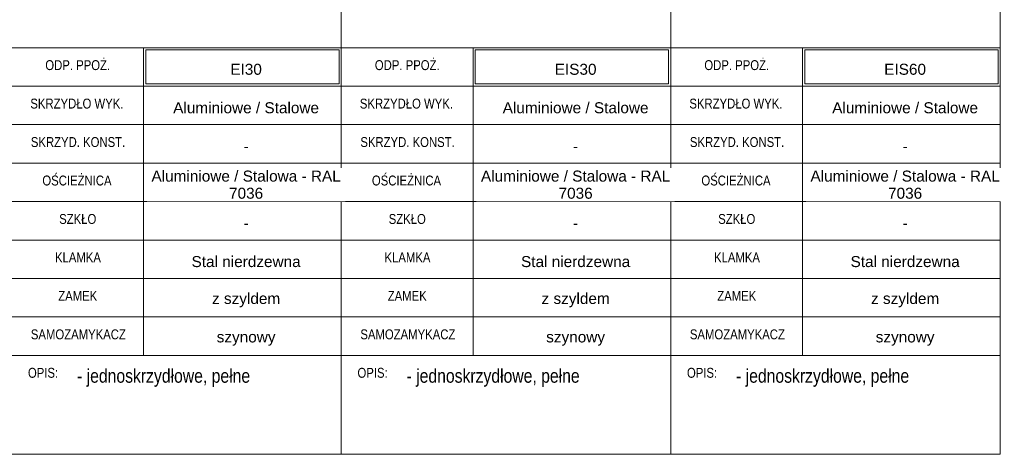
# Model space of a CAD drawing. Header units: centimetres. Extents: x -159 to 1449, y -1163 to 778.
# Tile 2 of 6: x 528 to 1424, y -1163 to -768. Entities that reach past the tile are written whole.
import ezdxf

# ---------------------------------------------------------------- set-up
doc = ezdxf.new("R2010")
doc.units = ezdxf.units.CM
for name, color, linetype, lineweight in [('A-ANNO-NOTE', 131, 'Continuous', 13), ('A-DETL-THIN', 151, 'Continuous', 18), ('G-ANNO-TEXT', 231, 'Continuous', 13)]:
    doc.layers.add(name, color=color, linetype=linetype, lineweight=lineweight)
doc.styles.add('Arial Narrow', font='ARIALN.TTF', dxfattribs={"height": 9})
doc.styles.add('Arial Narrow_1', font='ARIALN.TTF', dxfattribs={"height": 12.5})
doc.styles.add('Arial_1', font='arial.ttf', dxfattribs={"height": 10})

msp = doc.modelspace()

# ---------------------------------------------------------------- linework, layer by layer
at = {"layer": 'A-DETL-THIN'}
for p, q in [((820.6, -213.27), (820.6, -1163.27)), ((1120.6, -213.27), (1120.6, -1163.27)), ((820.6, -548.27), (820.6, -1163.27)), ((1120.6, -548.27), (1120.6, -1163.27)), ((1420.6, -548.27), (1420.6, -1163.27)), ((520.6, -793.27), (820.6, -793.27)), ((640.6, -793.27), (640.6, -828.27)), ((642.6, -795.27), (818.6, -795.27)), ((642.6, -826.27), (642.6, -795.27)), ((818.6, -795.27), (818.6, -826.27)), ((820.6, -793.27), (1120.6, -793.27)), ((940.6, -793.27), (940.6, -828.27)), ((942.6, -795.27), (1118.6, -795.27)), ((942.6, -826.27), (942.6, -795.27)), ((1118.6, -795.27), (1118.6, -826.27)), ((1120.6, -793.27), (1420.6, -793.27)), ((1240.6, -793.27), (1240.6, -828.27)), ((1242.6, -795.27), (1418.6, -795.27)), ((1242.6, -826.27), (1242.6, -795.27)), ((1418.6, -795.27), (1418.6, -826.27)), ((520.6, -828.27), (820.6, -828.27)), ((640.6, -828.27), (640.6, -863.27)), ((818.6, -826.27), (642.6, -826.27)), ((820.6, -828.27), (1120.6, -828.27)), ((940.6, -828.27), (940.6, -863.27)), ((1118.6, -826.27), (942.6, -826.27)), ((1120.6, -828.27), (1420.6, -828.27)), ((1240.6, -828.27), (1240.6, -863.27)), ((1418.6, -826.27), (1242.6, -826.27)), ((520.6, -863.27), (820.6, -863.27)), ((640.6, -863.27), (640.6, -898.27)), ((820.6, -863.27), (1120.6, -863.27)), ((940.6, -863.27), (940.6, -898.27)), ((1120.6, -863.27), (1420.6, -863.27)), ((1240.6, -863.27), (1240.6, -898.27)), ((520.6, -898.27), (820.6, -898.27)), ((640.6, -898.27), (640.6, -933.27)), ((820.6, -898.27), (1120.6, -898.27)), ((940.6, -898.27), (940.6, -933.27)), ((1120.6, -898.27), (1420.6, -898.27)), ((1240.6, -898.27), (1240.6, -933.27)), ((520.6, -933.27), (820.6, -933.27)), ((640.6, -933.27), (640.6, -968.27)), ((820.6, -933.27), (1120.6, -933.27)), ((940.6, -933.27), (940.6, -968.27)), ((1120.6, -933.27), (1420.6, -933.27)), ((1240.6, -933.27), (1240.6, -968.27)), ((520.6, -968.27), (820.6, -968.27)), ((640.6, -968.27), (640.6, -1003.27)), ((820.6, -968.27), (1120.6, -968.27)), ((940.6, -968.27), (940.6, -1003.27)), ((1120.6, -968.27), (1420.6, -968.27)), ((1240.6, -968.27), (1240.6, -1003.27)), ((520.6, -1003.27), (820.6, -1003.27)), ((640.6, -1003.27), (640.6, -1038.27)), ((820.6, -1003.27), (1120.6, -1003.27)), ((940.6, -1003.27), (940.6, -1038.27)), ((1120.6, -1003.27), (1420.6, -1003.27)), ((1240.6, -1003.27), (1240.6, -1038.27)), ((520.6, -1038.27), (820.6, -1038.27)), ((640.6, -1038.27), (640.6, -1073.27)), ((820.6, -1038.27), (1120.6, -1038.27)), ((940.6, -1038.27), (940.6, -1073.27)), ((1120.6, -1038.27), (1420.6, -1038.27)), ((1240.6, -1038.27), (1240.6, -1073.27)), ((520.6, -1073.27), (820.6, -1073.27)), ((820.6, -1073.27), (1120.6, -1073.27)), ((1120.6, -1073.27), (1420.6, -1073.27)), ((520.6, -1163.27), (820.6, -1163.27)), ((820.6, -1163.27), (1120.6, -1163.27)), ((1120.6, -1163.27), (1420.6, -1163.27))]:
    msp.add_line(p, q, dxfattribs=at)

# ---------------------------------------------------------------- texts
at = {"layer": 'A-ANNO-NOTE', "char_height": 10, "attachment_point": 5, "line_spacing_factor": 0.936439, "style": 'Arial_1', "bg_fill": 3, "box_fill_scale": 1.25, "bg_fill_color": 256, "bg_fill_true_color": 13158600, "bg_fill_transparency": 0}
for s, insert, width in [('\\pxqc,t6.35,12.7,19.05,25.4,31.75,38.1,44.45,50.8,57.15,63.5,69.85,76.2,82.55,88.9,95.25,101.6,107.95,114.3,120.65,127,133.35,139.7,146.05,152.4,158.75,165.1,171.45,177.8,184.15,190.5,196.85,203.2;{EI30}', (733.97, -812.96), 29.75), ('\\pxqc,t6.35,12.7,19.05,25.4,31.75,38.1,44.45,50.8,57.15,63.5,69.85,76.2,82.55,88.9,95.25,101.6,107.95,114.3,120.65,127,133.35,139.7,146.05,152.4,158.75,165.1,171.45,177.8,184.15,190.5,196.85,203.2;{EIS30}', (1034, -812.96), 39.35), ('\\pxqc,t6.35,12.7,19.05,25.4,31.75,38.1,44.45,50.8,57.15,63.5,69.85,76.2,82.55,88.9,95.25,101.6,107.95,114.3,120.65,127,133.35,139.7,146.05,152.4,158.75,165.1,171.45,177.8,184.15,190.5,196.85,203.2;{EIS60}', (1334, -812.96), 39.35), ('\\pxqc,t6.35,12.7,19.05,25.4,31.75,38.1,44.45,50.8,57.15,63.5,69.85,76.2,82.55,88.9,95.25,101.6,107.95,114.3,120.65,127,133.35,139.7,146.05,152.4,158.75,165.1,171.45,177.8,184.15,190.5,196.85,203.2;{-}', (734, -882.96), 4.95), ('\\pxqc,t6.35,12.7,19.05,25.4,31.75,38.1,44.45,50.8,57.15,63.5,69.85,76.2,82.55,88.9,95.25,101.6,107.95,114.3,120.65,127,133.35,139.7,146.05,152.4,158.75,165.1,171.45,177.8,184.15,190.5,196.85,203.2;{-}', (1034, -882.96), 4.95), ('\\pxqc,t6.35,12.7,19.05,25.4,31.75,38.1,44.45,50.8,57.15,63.5,69.85,76.2,82.55,88.9,95.25,101.6,107.95,114.3,120.65,127,133.35,139.7,146.05,152.4,158.75,165.1,171.45,177.8,184.15,190.5,196.85,203.2;{-}', (1334, -882.96), 4.95), ('\\pxqc,t6.35,12.7,19.05,25.4,31.75,38.1,44.45,50.8,57.15,63.5,69.85,76.2,82.55,88.9,95.25,101.6,107.95,114.3,120.65,127,133.35,139.7,146.05,152.4,158.75,165.1,171.45,177.8,184.15,190.5,196.85,203.2;{-}', (734, -952.96), 4.95), ('\\pxqc,t6.35,12.7,19.05,25.4,31.75,38.1,44.45,50.8,57.15,63.5,69.85,76.2,82.55,88.9,95.25,101.6,107.95,114.3,120.65,127,133.35,139.7,146.05,152.4,158.75,165.1,171.45,177.8,184.15,190.5,196.85,203.2;{-}', (1034, -952.96), 4.95), ('\\pxqc,t6.35,12.7,19.05,25.4,31.75,38.1,44.45,50.8,57.15,63.5,69.85,76.2,82.55,88.9,95.25,101.6,107.95,114.3,120.65,127,133.35,139.7,146.05,152.4,158.75,165.1,171.45,177.8,184.15,190.5,196.85,203.2;{-}', (1334, -952.96), 4.95), ('\\pxqc,t6.35,12.7,19.05,25.4,31.75,38.1,44.45,50.8,57.15,63.5,69.85,76.2,82.55,88.9,95.25,101.6,107.95,114.3,120.65,127,133.35,139.7,146.05,152.4,158.75,165.1,171.45,177.8,184.15,190.5,196.85,203.2;{z szyldem}', (734, -1022.96), 63.5), ('\\pxqc,t6.35,12.7,19.05,25.4,31.75,38.1,44.45,50.8,57.15,63.5,69.85,76.2,82.55,88.9,95.25,101.6,107.95,114.3,120.65,127,133.35,139.7,146.05,152.4,158.75,165.1,171.45,177.8,184.15,190.5,196.85,203.2;{z szyldem}', (1034, -1022.96), 63.5), ('\\pxqc,t6.35,12.7,19.05,25.4,31.75,38.1,44.45,50.8,57.15,63.5,69.85,76.2,82.55,88.9,95.25,101.6,107.95,114.3,120.65,127,133.35,139.7,146.05,152.4,158.75,165.1,171.45,177.8,184.15,190.5,196.85,203.2;{z szyldem}', (1334, -1022.96), 63.5), ('\\pxqc,t6.35,12.7,19.05,25.4,31.75,38.1,44.45,50.8,57.15,63.5,69.85,76.2,82.55,88.9,95.25,101.6,107.95,114.3,120.65,127,133.35,139.7,146.05,152.4,158.75,165.1,171.45,177.8,184.15,190.5,196.85,203.2;{szynowy}', (734, -1057.96), 53.9), ('\\pxqc,t6.35,12.7,19.05,25.4,31.75,38.1,44.45,50.8,57.15,63.5,69.85,76.2,82.55,88.9,95.25,101.6,107.95,114.3,120.65,127,133.35,139.7,146.05,152.4,158.75,165.1,171.45,177.8,184.15,190.5,196.85,203.2;{szynowy}', (1034, -1057.96), 53.9), ('\\pxqc,t6.35,12.7,19.05,25.4,31.75,38.1,44.45,50.8,57.15,63.5,69.85,76.2,82.55,88.9,95.25,101.6,107.95,114.3,120.65,127,133.35,139.7,146.05,152.4,158.75,165.1,171.45,177.8,184.15,190.5,196.85,203.2;{szynowy}', (1334, -1057.96), 53.9)]:
    msp.add_mtext(s, dxfattribs=dict(at, insert=insert, width=width))
at = {"layer": 'G-ANNO-TEXT', "color": 7, "line_spacing_factor": 0.949189}
for s, insert, char_height, width, attachment_point, style in [('\\pxqc,t7.05556,14.11111,21.16667,28.22222,35.27778,42.33333,49.38889,56.44444,63.5,70.55556,77.61111,84.66667,91.72222,98.77778,105.83333,112.88889,119.94444,127,134.05556,141.11111,148.16667,155.22222,162.27778,169.33333,176.38889,183.44444,190.5,197.55556,204.61111,211.66667,218.72222,225.77778;{ODP. PPOŻ.}', (580.69, -804.61), 9, 127, 2, 'Arial Narrow'), ('\\pxqc,t7.05556,14.11111,21.16667,28.22222,35.27778,42.33333,49.38889,56.44444,63.5,70.55556,77.61111,84.66667,91.72222,98.77778,105.83333,112.88889,119.94444,127,134.05556,141.11111,148.16667,155.22222,162.27778,169.33333,176.38889,183.44444,190.5,197.55556,204.61111,211.66667,218.72222,225.77778;{ODP. PPOŻ.}', (880.69, -804.61), 9, 127, 2, 'Arial Narrow'), ('\\pxqc,t7.05556,14.11111,21.16667,28.22222,35.27778,42.33333,49.38889,56.44444,63.5,70.55556,77.61111,84.66667,91.72222,98.77778,105.83333,112.88889,119.94444,127,134.05556,141.11111,148.16667,155.22222,162.27778,169.33333,176.38889,183.44444,190.5,197.55556,204.61111,211.66667,218.72222,225.77778;{ODP. PPOŻ.}', (1180.69, -804.61), 9, 127, 2, 'Arial Narrow'), ('\\pxqc,t7.05556,14.11111,21.16667,28.22222,35.27778,42.33333,49.38889,56.44444,63.5,70.55556,77.61111,84.66667,91.72222,98.77778,105.83333,112.88889,119.94444,127,134.05556,141.11111,148.16667,155.22222,162.27778,169.33333,176.38889,183.44444,190.5,197.55556,204.61111,211.66667,218.72222,225.77778;{SKRZYDŁO WYK.}', (579.94, -839.61), 9, 128.35, 2, 'Arial Narrow'), ('\\pxqc,t7.05556,14.11111,21.16667,28.22222,35.27778,42.33333,49.38889,56.44444,63.5,70.55556,77.61111,84.66667,91.72222,98.77778,105.83333,112.88889,119.94444,127,134.05556,141.11111,148.16667,155.22222,162.27778,169.33333,176.38889,183.44444,190.5,197.55556,204.61111,211.66667,218.72222,225.77778;{SKRZYDŁO WYK.}', (879.94, -839.61), 9, 128.35, 2, 'Arial Narrow'), ('\\pxqc,t7.05556,14.11111,21.16667,28.22222,35.27778,42.33333,49.38889,56.44444,63.5,70.55556,77.61111,84.66667,91.72222,98.77778,105.83333,112.88889,119.94444,127,134.05556,141.11111,148.16667,155.22222,162.27778,169.33333,176.38889,183.44444,190.5,197.55556,204.61111,211.66667,218.72222,225.77778;{SKRZYDŁO WYK.}', (1179.94, -839.61), 9, 128.35, 2, 'Arial Narrow'), ('\\pxqc,t7.05556,14.11111,21.16667,28.22222,35.27778,42.33333,49.38889,56.44444,63.5,70.55556,77.61111,84.66667,91.72222,98.77778,105.83333,112.88889,119.94444,127,134.05556,141.11111,148.16667,155.22222,162.27778,169.33333,176.38889,183.44444,190.5,197.55556,204.61111,211.66667,218.72222,225.77778;{SKRZYD. KONST.}', (580.98, -874.61), 9, 121.7, 2, 'Arial Narrow'), ('\\pxqc,t7.05556,14.11111,21.16667,28.22222,35.27778,42.33333,49.38889,56.44444,63.5,70.55556,77.61111,84.66667,91.72222,98.77778,105.83333,112.88889,119.94444,127,134.05556,141.11111,148.16667,155.22222,162.27778,169.33333,176.38889,183.44444,190.5,197.55556,204.61111,211.66667,218.72222,225.77778;{SKRZYD. KONST.}', (880.98, -874.61), 9, 121.7, 2, 'Arial Narrow'), ('\\pxqc,t7.05556,14.11111,21.16667,28.22222,35.27778,42.33333,49.38889,56.44444,63.5,70.55556,77.61111,84.66667,91.72222,98.77778,105.83333,112.88889,119.94444,127,134.05556,141.11111,148.16667,155.22222,162.27778,169.33333,176.38889,183.44444,190.5,197.55556,204.61111,211.66667,218.72222,225.77778;{SKRZYD. KONST.}', (1180.98, -874.61), 9, 121.7, 2, 'Arial Narrow'), ('\\pxqc,t7.05556,14.11111,21.16667,28.22222,35.27778,42.33333,49.38889,56.44444,63.5,70.55556,77.61111,84.66667,91.72222,98.77778,105.83333,112.88889,119.94444,127,134.05556,141.11111,148.16667,155.22222,162.27778,169.33333,176.38889,183.44444,190.5,197.55556,204.61111,211.66667,218.72222,225.77778;{OŚCIEŻNICA}', (580, -909.61), 9, 97.9, 2, 'Arial Narrow'), ('\\pxqc,t7.05556,14.11111,21.16667,28.22222,35.27778,42.33333,49.38889,56.44444,63.5,70.55556,77.61111,84.66667,91.72222,98.77778,105.83333,112.88889,119.94444,127,134.05556,141.11111,148.16667,155.22222,162.27778,169.33333,176.38889,183.44444,190.5,197.55556,204.61111,211.66667,218.72222,225.77778;{OŚCIEŻNICA}', (880, -909.61), 9, 97.9, 2, 'Arial Narrow'), ('\\pxqc,t7.05556,14.11111,21.16667,28.22222,35.27778,42.33333,49.38889,56.44444,63.5,70.55556,77.61111,84.66667,91.72222,98.77778,105.83333,112.88889,119.94444,127,134.05556,141.11111,148.16667,155.22222,162.27778,169.33333,176.38889,183.44444,190.5,197.55556,204.61111,211.66667,218.72222,225.77778;{OŚCIEŻNICA}', (1180, -909.61), 9, 97.9, 2, 'Arial Narrow'), ('\\pxqc,t7.05556,14.11111,21.16667,28.22222,35.27778,42.33333,49.38889,56.44444,63.5,70.55556,77.61111,84.66667,91.72222,98.77778,105.83333,112.88889,119.94444,127,134.05556,141.11111,148.16667,155.22222,162.27778,169.33333,176.38889,183.44444,190.5,197.55556,204.61111,211.66667,218.72222,225.77778;{SZKŁO}', (580.71, -944.61), 9, 50.6, 2, 'Arial Narrow'), ('\\pxqc,t7.05556,14.11111,21.16667,28.22222,35.27778,42.33333,49.38889,56.44444,63.5,70.55556,77.61111,84.66667,91.72222,98.77778,105.83333,112.88889,119.94444,127,134.05556,141.11111,148.16667,155.22222,162.27778,169.33333,176.38889,183.44444,190.5,197.55556,204.61111,211.66667,218.72222,225.77778;{SZKŁO}', (880.71, -944.61), 9, 50.6, 2, 'Arial Narrow'), ('\\pxqc,t7.05556,14.11111,21.16667,28.22222,35.27778,42.33333,49.38889,56.44444,63.5,70.55556,77.61111,84.66667,91.72222,98.77778,105.83333,112.88889,119.94444,127,134.05556,141.11111,148.16667,155.22222,162.27778,169.33333,176.38889,183.44444,190.5,197.55556,204.61111,211.66667,218.72222,225.77778;{SZKŁO}', (1180.71, -944.61), 9, 50.6, 2, 'Arial Narrow'), ('\\pxqc,t7.05556,14.11111,21.16667,28.22222,35.27778,42.33333,49.38889,56.44444,63.5,70.55556,77.61111,84.66667,91.72222,98.77778,105.83333,112.88889,119.94444,127,134.05556,141.11111,148.16667,155.22222,162.27778,169.33333,176.38889,183.44444,190.5,197.55556,204.61111,211.66667,218.72222,225.77778;{KLAMKA}', (580.92, -979.61), 9, 84, 2, 'Arial Narrow'), ('\\pxqc,t7.05556,14.11111,21.16667,28.22222,35.27778,42.33333,49.38889,56.44444,63.5,70.55556,77.61111,84.66667,91.72222,98.77778,105.83333,112.88889,119.94444,127,134.05556,141.11111,148.16667,155.22222,162.27778,169.33333,176.38889,183.44444,190.5,197.55556,204.61111,211.66667,218.72222,225.77778;{KLAMKA}', (880.92, -979.61), 9, 84, 2, 'Arial Narrow'), ('\\pxqc,t7.05556,14.11111,21.16667,28.22222,35.27778,42.33333,49.38889,56.44444,63.5,70.55556,77.61111,84.66667,91.72222,98.77778,105.83333,112.88889,119.94444,127,134.05556,141.11111,148.16667,155.22222,162.27778,169.33333,176.38889,183.44444,190.5,197.55556,204.61111,211.66667,218.72222,225.77778;{KLAMKA}', (1180.92, -979.61), 9, 84, 2, 'Arial Narrow'), ('\\pxqc,t7.05556,14.11111,21.16667,28.22222,35.27778,42.33333,49.38889,56.44444,63.5,70.55556,77.61111,84.66667,91.72222,98.77778,105.83333,112.88889,119.94444,127,134.05556,141.11111,148.16667,155.22222,162.27778,169.33333,176.38889,183.44444,190.5,197.55556,204.61111,211.66667,218.72222,225.77778;{ZAMEK}', (580.71, -1014.61), 9, 50.6, 2, 'Arial Narrow'), ('\\pxqc,t7.05556,14.11111,21.16667,28.22222,35.27778,42.33333,49.38889,56.44444,63.5,70.55556,77.61111,84.66667,91.72222,98.77778,105.83333,112.88889,119.94444,127,134.05556,141.11111,148.16667,155.22222,162.27778,169.33333,176.38889,183.44444,190.5,197.55556,204.61111,211.66667,218.72222,225.77778;{ZAMEK}', (880.71, -1014.61), 9, 50.6, 2, 'Arial Narrow'), ('\\pxqc,t7.05556,14.11111,21.16667,28.22222,35.27778,42.33333,49.38889,56.44444,63.5,70.55556,77.61111,84.66667,91.72222,98.77778,105.83333,112.88889,119.94444,127,134.05556,141.11111,148.16667,155.22222,162.27778,169.33333,176.38889,183.44444,190.5,197.55556,204.61111,211.66667,218.72222,225.77778;{ZAMEK}', (1180.71, -1014.61), 9, 50.6, 2, 'Arial Narrow'), ('\\pxqc,t7.05556,14.11111,21.16667,28.22222,35.27778,42.33333,49.38889,56.44444,63.5,70.55556,77.61111,84.66667,91.72222,98.77778,105.83333,112.88889,119.94444,127,134.05556,141.11111,148.16667,155.22222,162.27778,169.33333,176.38889,183.44444,190.5,197.55556,204.61111,211.66667,218.72222,225.77778;{SAMOZAMYKACZ}', (581.27, -1049.61), 9, 130.3, 2, 'Arial Narrow'), ('\\pxqc,t7.05556,14.11111,21.16667,28.22222,35.27778,42.33333,49.38889,56.44444,63.5,70.55556,77.61111,84.66667,91.72222,98.77778,105.83333,112.88889,119.94444,127,134.05556,141.11111,148.16667,155.22222,162.27778,169.33333,176.38889,183.44444,190.5,197.55556,204.61111,211.66667,218.72222,225.77778;{SAMOZAMYKACZ}', (881.27, -1049.61), 9, 130.3, 2, 'Arial Narrow'), ('\\pxqc,t7.05556,14.11111,21.16667,28.22222,35.27778,42.33333,49.38889,56.44444,63.5,70.55556,77.61111,84.66667,91.72222,98.77778,105.83333,112.88889,119.94444,127,134.05556,141.11111,148.16667,155.22222,162.27778,169.33333,176.38889,183.44444,190.5,197.55556,204.61111,211.66667,218.72222,225.77778;{SAMOZAMYKACZ}', (1181.27, -1049.61), 9, 130.3, 2, 'Arial Narrow'), ('\\pxqc,t7.05556,14.11111,21.16667,28.22222,35.27778,42.33333,49.38889,56.44444,63.5,70.55556,77.61111,84.66667,91.72222,98.77778,105.83333,112.88889,119.94444,127,134.05556,141.11111,148.16667,155.22222,162.27778,169.33333,176.38889,183.44444,190.5,197.55556,204.61111,211.66667,218.72222,225.77778;{OPIS:}', (549.13, -1084.61), 9, 38.7, 2, 'Arial Narrow'), ('\\pxqc,t7.05556,14.11111,21.16667,28.22222,35.27778,42.33333,49.38889,56.44444,63.5,70.55556,77.61111,84.66667,91.72222,98.77778,105.83333,112.88889,119.94444,127,134.05556,141.11111,148.16667,155.22222,162.27778,169.33333,176.38889,183.44444,190.5,197.55556,204.61111,211.66667,218.72222,225.77778;{OPIS:}', (849.13, -1084.61), 9, 38.7, 2, 'Arial Narrow'), ('\\pxqc,t7.05556,14.11111,21.16667,28.22222,35.27778,42.33333,49.38889,56.44444,63.5,70.55556,77.61111,84.66667,91.72222,98.77778,105.83333,112.88889,119.94444,127,134.05556,141.11111,148.16667,155.22222,162.27778,169.33333,176.38889,183.44444,190.5,197.55556,204.61111,211.66667,218.72222,225.77778;{OPIS:}', (1149.13, -1084.61), 9, 38.7, 2, 'Arial Narrow'), ('\\pxt5.08,10.16,15.24,20.32,25.4,30.48,35.56,40.64,45.72,50.8,55.88,60.96,66.04,71.12,76.2,81.28,86.36,91.44,96.52,101.6,106.68,111.76,116.84,121.92,127,132.08,137.16,142.24,147.32,152.4,157.48,162.56;{- jednoskrzydłowe, pełne}', (580.08, -1085.62), 12.5, 159.681, 1, 'Arial Narrow_1'), ('\\pxt5.08,10.16,15.24,20.32,25.4,30.48,35.56,40.64,45.72,50.8,55.88,60.96,66.04,71.12,76.2,81.28,86.36,91.44,96.52,101.6,106.68,111.76,116.84,121.92,127,132.08,137.16,142.24,147.32,152.4,157.48,162.56;{- jednoskrzydłowe, pełne}', (880.08, -1085.62), 12.5, 159.681, 1, 'Arial Narrow_1'), ('\\pxt5.08,10.16,15.24,20.32,25.4,30.48,35.56,40.64,45.72,50.8,55.88,60.96,66.04,71.12,76.2,81.28,86.36,91.44,96.52,101.6,106.68,111.76,116.84,121.92,127,132.08,137.16,142.24,147.32,152.4,157.48,162.56;{- jednoskrzydłowe, pełne}', (1180.08, -1085.62), 12.5, 159.681, 1, 'Arial Narrow_1')]:
    msp.add_mtext(s, dxfattribs=dict(at, insert=insert, char_height=char_height, width=width, attachment_point=attachment_point, style=style))

# ---------------------------------------------------------------- next in the draw order: texts
at = {"layer": 'A-ANNO-NOTE', "char_height": 10, "attachment_point": 5, "line_spacing_factor": 0.936439, "style": 'Arial_1', "bg_fill": 3, "box_fill_scale": 1.25, "bg_fill_color": 256, "bg_fill_true_color": 13158600, "bg_fill_transparency": 0}
for s, insert, width in [('\\pxqc,t6.35,12.7,19.05,25.4,31.75,38.1,44.45,50.8,57.15,63.5,69.85,76.2,82.55,88.9,95.25,101.6,107.95,114.3,120.65,127,133.35,139.7,146.05,152.4,158.75,165.1,171.45,177.8,184.15,190.5,196.85,203.2;{Aluminiowe / Stalowe}', (734, -847.96), 135.25), ('\\pxqc,t6.35,12.7,19.05,25.4,31.75,38.1,44.45,50.8,57.15,63.5,69.85,76.2,82.55,88.9,95.25,101.6,107.95,114.3,120.65,127,133.35,139.7,146.05,152.4,158.75,165.1,171.45,177.8,184.15,190.5,196.85,203.2;{Aluminiowe / Stalowe}', (1034, -847.96), 135.25), ('\\pxqc,t6.35,12.7,19.05,25.4,31.75,38.1,44.45,50.8,57.15,63.5,69.85,76.2,82.55,88.9,95.25,101.6,107.95,114.3,120.65,127,133.35,139.7,146.05,152.4,158.75,165.1,171.45,177.8,184.15,190.5,196.85,203.2;{Aluminiowe / Stalowe}', (1334, -847.96), 135.25), ('\\pxqc,t6.35,12.7,19.05,25.4,31.75,38.1,44.45,50.8,57.15,63.5,69.85,76.2,82.55,88.9,95.25,101.6,107.95,114.3,120.65,127,133.35,139.7,146.05,152.4,158.75,165.1,171.45,177.8,184.15,190.5,196.85,203.2;{Aluminiowe / Stalowa - RAL\\P7036}', (734, -917.96), 175.6), ('\\pxqc,t6.35,12.7,19.05,25.4,31.75,38.1,44.45,50.8,57.15,63.5,69.85,76.2,82.55,88.9,95.25,101.6,107.95,114.3,120.65,127,133.35,139.7,146.05,152.4,158.75,165.1,171.45,177.8,184.15,190.5,196.85,203.2;{Aluminiowe / Stalowa - RAL\\P7036}', (1034, -917.96), 175.6), ('\\pxqc,t6.35,12.7,19.05,25.4,31.75,38.1,44.45,50.8,57.15,63.5,69.85,76.2,82.55,88.9,95.25,101.6,107.95,114.3,120.65,127,133.35,139.7,146.05,152.4,158.75,165.1,171.45,177.8,184.15,190.5,196.85,203.2;{Aluminiowe / Stalowa - RAL\\P7036}', (1334, -917.96), 175.6), ('\\pxqc,t6.35,12.7,19.05,25.4,31.75,38.1,44.45,50.8,57.15,63.5,69.85,76.2,82.55,88.9,95.25,101.6,107.95,114.3,120.65,127,133.35,139.7,146.05,152.4,158.75,165.1,171.45,177.8,184.15,190.5,196.85,203.2;{Stal nierdzewna}', (734, -987.96), 101.2), ('\\pxqc,t6.35,12.7,19.05,25.4,31.75,38.1,44.45,50.8,57.15,63.5,69.85,76.2,82.55,88.9,95.25,101.6,107.95,114.3,120.65,127,133.35,139.7,146.05,152.4,158.75,165.1,171.45,177.8,184.15,190.5,196.85,203.2;{Stal nierdzewna}', (1034, -987.96), 101.2), ('\\pxqc,t6.35,12.7,19.05,25.4,31.75,38.1,44.45,50.8,57.15,63.5,69.85,76.2,82.55,88.9,95.25,101.6,107.95,114.3,120.65,127,133.35,139.7,146.05,152.4,158.75,165.1,171.45,177.8,184.15,190.5,196.85,203.2;{Stal nierdzewna}', (1334, -987.96), 101.2)]:
    msp.add_mtext(s, dxfattribs=dict(at, insert=insert, width=width))

doc.saveas('drawing.dxf')
